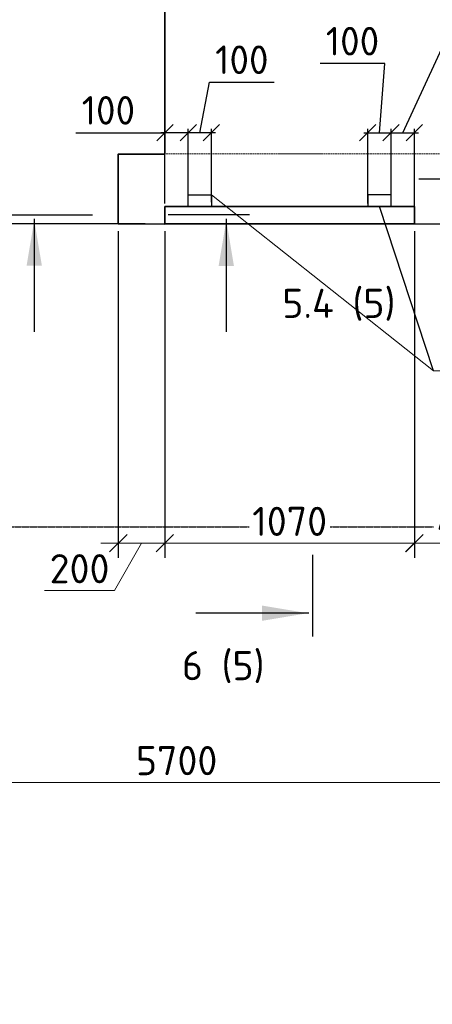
# Model space of a CAD drawing. Header units: millimetres. Extents: x 40580 to 2152466, y -328404 to 177125.
# Tile 52 of 252: x 360833 to 364372, y 148696 to 157147. Entities that reach past the tile are written whole.
import ezdxf
from ezdxf import colors
from ezdxf.entities.mleader import LeaderData, LeaderLine
from ezdxf.enums import TextEntityAlignment as Align
from ezdxf.math import Vec2, Vec3

# ---------------------------------------------------------------- set-up
doc = ezdxf.new("R2010")
doc.units = ezdxf.units.MM
for name, pattern in [('______5', [1100, 800, -100, 100, -100]), ('CENTER', [2, 1.25, -0.25, 0.25, -0.25]), ('HIDDEN', [1, 0.6, -0.4])]:
    doc.linetypes.add(name, pattern=pattern)
for name, color, linetype, lineweight in [('RAZMER', 7, 'Continuous', 9), ('ОСИ', 7, 'CENTER', 15), ('подоснова', 151, 'Continuous', 5), ('Символы 0.20', 250, 'Continuous', 20), ('Столовая Двери и окна', 7, 'Continuous', 15)]:
    doc.layers.add(name, color=color, linetype=linetype, lineweight=lineweight)
doc.layers.add('Стена_ бетон несущ.', color=7, linetype='Continuous', lineweight=70, true_color=0xb4b496)
doc.styles.add('GOST-2.304_Type-B', font='GOST_Common.ttf')
doc.styles.get("Standard").update_dxf_attribs({"font": 'isocpeur.ttf'})
doc.styles.add('ГОСТ', font='isocpeur.ttf')
doc.dimstyles.new('ГОСТ', dxfattribs={"dimscale": 0, "dimtxt": 2.5, "dimasz": 2.5, "dimexe": 1.25, "dimexo": 0.625, "dimtad": 1, "dimdec": 0, "dimtxsty": 'ГОСТ', "dimblk": 'ARCHTICK', "dimcen": 2.5, "dimdle": 1.5, "dimclrd": 256, "dimclre": 256, "dimclrt": 256, "dimadec": 0, "dimazin": 0, "dimtfac": 1, "dimtdec": 0, "dimtmove": 1, "dimatfit": 3, "dimfxl": 2, "dimtfill": 1, "dimlwd": -1, "dimarcsym": 0})
doc.dimstyles.new('Осевые', dxfattribs={"dimscale": 0.7, "dimtxt": 450, "dimasz": 400, "dimexe": 100, "dimexo": 100, "dimgap": 100, "dimtad": 1, "dimdec": 0, "dimzin": 0, "dimdsep": 46, "dimtxsty": 'Standard', "dimblk": 'OBLIQUE', "dimcen": 9, "dimdle": 100, "dimazin": 0, "dimtm": 1e-09, "dimtfac": 1, "dimtdec": 0, "dimtofl": 0, "dimtmove": 0, "dimatfit": 3, "dimfxl": 1, "dimtolj": 1, "dimtzin": 0, "dimarcsym": 0})

# ---------------------------------------------------------------- blocks, each defined once
blk = doc.blocks.new('_ArchTick')
at = {"color": 0, "linetype": 'ByBlock', "const_width": 0.15}
blk.add_lwpolyline([(-0.5, -0.5), (0.5, 0.5)], dxfattribs=at)
blk = doc.blocks.new('*D2323')
at = {"layer": 'Defpoints', "color": 0, "lineweight": 25, "transparency": 16777216}
for p in [(356478.6, 151054.2), (367878.6, 150904.4), (367878.6, 150600.1)]:
    blk.add_point(p, dxfattribs=at)
at = {"layer": 'RAZMER', "lineweight": -2, "transparency": 16777216}
for p, q in [((356478.6, 150991.7), (356478.6, 150475.1)), ((367878.6, 150841.9), (367878.6, 150475.1))]:
    blk.add_line(p, q, dxfattribs=at)
at = {"layer": 'RAZMER', "transparency": 16777216}
blk.add_line((356328.6, 150600.1), (368028.6, 150600.1), dxfattribs=at)
at = {"layer": 'RAZMER', "transparency": 16777216, "xscale": 250, "yscale": 250, "zscale": 250, "rotation": 180}
blk.add_blockref('_ArchTick', (356478.6, 150600.1), dxfattribs=at)
at = {"layer": 'RAZMER', "transparency": 16777216, "xscale": 250, "yscale": 250, "zscale": 250}
blk.add_blockref('_ArchTick', (367878.6, 150600.1), dxfattribs=at)
at = {"layer": 'RAZMER', "transparency": 16777216, "insert": (362178.6, 150787.6), "char_height": 250, "attachment_point": 5, "style": 'ГОСТ', "bg_fill": 3, "box_fill_scale": 1.1, "bg_fill_color": 256, "bg_fill_true_color": 13158600, "bg_fill_transparency": 0}
blk.add_mtext('5700', dxfattribs=at)
blk = doc.blocks.new('_OBLIQUE')
at = {"color": 0, "linetype": 'ByBlock'}
blk.add_line((-0.5, -0.5), (0.5, 0.5), dxfattribs=at)
blk = doc.blocks.new('*D2042')
at = {"layer": 'Defpoints', "color": 0, "lineweight": 25, "transparency": 16777216}
for p in [(363615.6, 158994.4), (358024.3, 155394.4), (361971.1, 155394.4)]:
    blk.add_point(p, dxfattribs=at)
at = {"layer": 'RAZMER', "transparency": 16777216}
blk.add_line((358024.3, 159144.4), (358024.3, 155244.4), dxfattribs=at)
at = {"layer": 'RAZMER', "lineweight": -2, "transparency": 16777216}
for p, q in [((363553.1, 158994.4), (357899.3, 158994.4)), ((361908.6, 155394.4), (357899.3, 155394.4))]:
    blk.add_line(p, q, dxfattribs=at)
at = {"layer": 'RAZMER', "transparency": 16777216, "xscale": 150, "yscale": 150, "zscale": 150}
for p, rotation in [((358024.3, 158994.4), 90), ((358024.3, 155394.4), 270)]:
    blk.add_blockref('_OBLIQUE', p, dxfattribs=dict(at, rotation=rotation))
at = {"layer": 'RAZMER', "transparency": 16777216, "insert": (357836.8, 157194.4), "char_height": 250, "attachment_point": 5, "rotation": 90, "style": 'ГОСТ', "bg_fill": 3, "box_fill_scale": 1.1, "bg_fill_color": 256, "bg_fill_true_color": 13158600, "bg_fill_transparency": 0}
blk.add_mtext('1800', dxfattribs=at)
blk = doc.blocks.new('*D2025')
at = {"layer": 'Defpoints', "color": 0, "lineweight": 25, "transparency": 16777216}
for p in [(364218.8, 155393.5), (365138.6, 155392.8), (364218.8, 152653.6)]:
    blk.add_point(p, dxfattribs=at)
at = {"layer": 'RAZMER', "lineweight": -2, "transparency": 16777216}
for p, q in [((364218.8, 155331), (364218.8, 152528.6)), ((365138.6, 155330.3), (365138.6, 152528.6))]:
    blk.add_line(p, q, dxfattribs=at)
at = {"layer": 'RAZMER', "transparency": 16777216}
blk.add_line((365288.6, 152653.6), (364068.8, 152653.6), dxfattribs=at)
at = {"layer": 'RAZMER', "transparency": 16777216, "xscale": 150, "yscale": 150, "zscale": 150, "rotation": 180}
blk.add_blockref('_OBLIQUE', (364218.8, 152653.6), dxfattribs=at)
at = {"layer": 'RAZMER', "transparency": 16777216, "xscale": 150, "yscale": 150, "zscale": 150}
blk.add_blockref('_OBLIQUE', (365138.6, 152653.6), dxfattribs=at)
at = {"layer": 'RAZMER', "transparency": 16777216, "insert": (364678.7, 152841.1), "char_height": 250, "attachment_point": 5, "style": 'ГОСТ', "bg_fill": 3, "box_fill_scale": 1.1, "bg_fill_color": 256, "bg_fill_true_color": 13158600, "bg_fill_transparency": 0}
blk.add_mtext('460', dxfattribs=at)
blk = doc.blocks.new('*D2023')
at = {"layer": 'Defpoints', "color": 0, "lineweight": 25, "transparency": 16777216}
for p in [(362078.6, 155394.8), (364218.6, 155392.8), (362078.6, 152653.6)]:
    blk.add_point(p, dxfattribs=at)
at = {"layer": 'RAZMER', "lineweight": -2, "transparency": 16777216}
for p, q in [((362078.6, 155332.3), (362078.6, 152528.6)), ((364218.6, 155330.3), (364218.6, 152528.6))]:
    blk.add_line(p, q, dxfattribs=at)
at = {"layer": 'RAZMER', "transparency": 16777216}
blk.add_line((364368.6, 152653.6), (361928.6, 152653.6), dxfattribs=at)
at = {"layer": 'RAZMER', "transparency": 16777216, "xscale": 150, "yscale": 150, "zscale": 150, "rotation": 180}
blk.add_blockref('_OBLIQUE', (362078.6, 152653.6), dxfattribs=at)
at = {"layer": 'RAZMER', "transparency": 16777216, "xscale": 150, "yscale": 150, "zscale": 150}
blk.add_blockref('_OBLIQUE', (364218.6, 152653.6), dxfattribs=at)
at = {"layer": 'RAZMER', "transparency": 16777216, "insert": (363148.6, 152841.1), "char_height": 250, "attachment_point": 5, "style": 'ГОСТ', "bg_fill": 3, "box_fill_scale": 1.1, "bg_fill_color": 256, "bg_fill_true_color": 13158600, "bg_fill_transparency": 0}
blk.add_mtext('1070', dxfattribs=at)
blk = doc.blocks.new('*D2024')
at = {"layer": 'Defpoints', "color": 0, "lineweight": 25, "transparency": 16777216}
for p in [(361678.6, 155394.8), (362078.6, 155394.8), (361678.6, 152653.6)]:
    blk.add_point(p, dxfattribs=at)
at = {"layer": 'RAZMER', "lineweight": -2, "transparency": 16777216}
for p, q in [((361678.6, 155332.3), (361678.6, 152528.6)), ((362078.6, 155332.3), (362078.6, 152528.6))]:
    blk.add_line(p, q, dxfattribs=at)
at = {"layer": 'RAZMER', "transparency": 16777216}
for p, q in [((362228.6, 152653.6), (361528.6, 152653.6)), ((361878.6, 152653.6), (361646.2, 152247.3)), ((361646.2, 152247.3), (361046.2, 152247.3))]:
    blk.add_line(p, q, dxfattribs=at)
at = {"layer": 'RAZMER', "transparency": 16777216, "xscale": 150, "yscale": 150, "zscale": 150}
blk.add_blockref('_OBLIQUE', (362078.6, 152653.6), dxfattribs=at)
at = {"layer": 'RAZMER', "transparency": 16777216, "insert": (361346.2, 152434.8), "char_height": 250, "attachment_point": 5, "style": 'ГОСТ', "bg_fill": 3, "box_fill_scale": 1.1, "bg_fill_color": 256, "bg_fill_true_color": 13158600, "bg_fill_transparency": 0}
blk.add_mtext('200', dxfattribs=at)
at = {"layer": 'RAZMER', "transparency": 16777216, "xscale": 150, "yscale": 150, "zscale": 150, "rotation": 180}
blk.add_blockref('_OBLIQUE', (361678.6, 152653.6), dxfattribs=at)
blk = doc.blocks.new('Разрез_сечение7')
at = {"layer": 'Символы 0.20', "linetype": 'Continuous', "lineweight": 25}
blk.add_line((-5, 0.35), (-5, 10.05), dxfattribs=at)
at = {"layer": 'Символы 0.20', "linetype": 'Continuous', "lineweight": 30}
blk.add_line((-7, 0), (0, 0), dxfattribs=at)
at = {"layer": 'Символы 0.20', "linetype": 'Continuous', "lineweight": 25}
blk.add_solid([(-5, 0.455), (-4.346, 4.361), (-5.654, 4.361)], dxfattribs=at)
at = {"layer": 'Символы 0.20', "style": 'ГОСТ'}
blk.add_attdef('1', text='', height=3.5, dxfattribs=at).set_placement((-9.5, 7.7), align=Align.MIDDLE_CENTER)
blk.add_attdef('2', text='', height=3.5, dxfattribs=at).set_placement((77.855, 1.96), align=Align.MIDDLE_RIGHT)
blk = doc.blocks.new('Разрез_сечение9')
at = {"layer": 'Символы 0.20', "linetype": 'Continuous', "lineweight": 30}
for p, q in [((-7, 0), (0, 0)), ((55.287, 0), (48.287, 0))]:
    blk.add_line(p, q, dxfattribs=at)
at = {"layer": 'Символы 0.20', "linetype": 'Continuous', "lineweight": 25}
for p, q in [((-5, -0.35), (-5, -10.05)), ((53.287, -0.35), (53.287, -10.05))]:
    blk.add_line(p, q, dxfattribs=at)
for points in [[(-5, -0.455), (-4.346, -4.361), (-5.654, -4.361)], [(53.287, -0.459), (52.629, -4.394), (53.946, -4.394)]]:
    blk.add_solid(points, dxfattribs=at)
at = {"layer": 'Символы 0.20', "style": 'ГОСТ'}
blk.add_attdef('1', text='', height=3.5, dxfattribs=at).set_placement((-12.941, -8.276), align=Align.MIDDLE_CENTER)
blk.add_attdef('2', text='', height=3.5, dxfattribs=at).set_placement((68.566, -10.028), align=Align.MIDDLE_RIGHT)
blk = doc.blocks.new('Разрез_сечение8')
at = {"layer": 'Символы 0.20', "linetype": 'Continuous', "lineweight": 30}
for p, q in [((-7, 0), (0, 0)), ((13.474, 0), (6.474, 0))]:
    blk.add_line(p, q, dxfattribs=at)
at = {"layer": 'Символы 0.20', "linetype": 'Continuous', "lineweight": 25}
for p, q in [((-5, -0.35), (-5, -10.05)), ((11.474, -0.35), (11.474, -10.05))]:
    blk.add_line(p, q, dxfattribs=at)
for points in [[(-5, -0.455), (-4.346, -4.361), (-5.654, -4.361)], [(11.474, -0.459), (10.815, -4.394), (12.133, -4.394)]]:
    blk.add_solid(points, dxfattribs=at)
at = {"layer": 'Символы 0.20', "style": 'ГОСТ'}
blk.add_attdef('2', text='', height=3.5, dxfattribs=at).set_placement((19.378, -7.596), align=Align.MIDDLE_RIGHT)
blk.add_attdef('1', text='', height=3.5, dxfattribs=at).set_placement((-12.941, -8.276), align=Align.MIDDLE_CENTER)
blk = doc.blocks.new('_None')
blk = doc.blocks.new('*D2075')
at = {"layer": 'Defpoints', "color": 0, "linetype": 'ByBlock', "lineweight": 25, "ltscale": 13, "transparency": 16777216}
for p in [(362278.5, 156176.3), (362278.5, 155545.2), (362478, 155545.1)]:
    blk.add_point(p, dxfattribs=at)
at = {"layer": 'ОСИ', "color": 0, "linetype": 'ByBlock', "lineweight": -2, "ltscale": 13, "transparency": 16777216}
for p, q in [((362378.3, 156176.3), (362460.3, 156610.5)), ((362460.3, 156610.5), (363016.8, 156610.5)), ((362513, 156176.3), (362243.5, 156176.3)), ((362278.5, 155580.2), (362278.5, 156211.3)), ((362478, 155580.1), (362478, 156211.3))]:
    blk.add_line(p, q, dxfattribs=at)
at = {"layer": 'ОСИ', "color": 0, "linetype": 'ByBlock', "lineweight": -2, "ltscale": 13, "transparency": 16777216, "xscale": 140, "yscale": 140, "zscale": 140, "rotation": 180}
blk.add_blockref('_OBLIQUE', (362278.5, 156176.3), dxfattribs=at)
at = {"layer": 'ОСИ', "color": 0, "linetype": 'ByBlock', "lineweight": -2, "ltscale": 13, "transparency": 16777216, "xscale": 140, "yscale": 140, "zscale": 140}
blk.add_blockref('_OBLIQUE', (362478, 156176.3), dxfattribs=at)
at = {"layer": 'ОСИ', "color": 0, "linetype": 'ByBlock', "ltscale": 13, "transparency": 16777216, "insert": (362738.5, 156803), "char_height": 245, "attachment_point": 5}
blk.add_mtext('\\A1;100', dxfattribs=at)
blk = doc.blocks.new('*D2076')
at = {"layer": 'Defpoints', "color": 0, "linetype": 'ByBlock', "lineweight": 25, "ltscale": 13, "transparency": 16777216}
for p in [(364018.5, 156176.3), (363819, 155535.6), (364018.5, 155535.2)]:
    blk.add_point(p, dxfattribs=at)
at = {"layer": 'ОСИ', "color": 0, "linetype": 'ByBlock', "lineweight": -2, "ltscale": 13, "transparency": 16777216}
for p, q in [((363966, 156769.9), (363409.5, 156769.9)), ((363918.7, 156176.3), (363966, 156769.9)), ((363784, 156176.3), (364053.5, 156176.3)), ((363819, 155570.6), (363819, 156211.3)), ((364018.5, 155570.2), (364018.5, 156211.3))]:
    blk.add_line(p, q, dxfattribs=at)
at = {"layer": 'ОСИ', "color": 0, "linetype": 'ByBlock', "lineweight": -2, "ltscale": 13, "transparency": 16777216, "xscale": 140, "yscale": 140, "zscale": 140, "rotation": 180}
blk.add_blockref('_OBLIQUE', (363819, 156176.3), dxfattribs=at)
at = {"layer": 'ОСИ', "color": 0, "linetype": 'ByBlock', "lineweight": -2, "ltscale": 13, "transparency": 16777216, "xscale": 140, "yscale": 140, "zscale": 140}
blk.add_blockref('_OBLIQUE', (364018.5, 156176.3), dxfattribs=at)
at = {"layer": 'ОСИ', "color": 0, "linetype": 'ByBlock', "ltscale": 13, "transparency": 16777216, "insert": (363687.8, 156962.4), "char_height": 245, "attachment_point": 5}
blk.add_mtext('\\A1;100', dxfattribs=at)
blk = doc.blocks.new('*D2077')
at = {"layer": 'Defpoints', "color": 0, "linetype": 'ByBlock', "lineweight": 25, "ltscale": 13, "transparency": 16777216}
for p in [(364218.6, 156176.3), (364018.5, 155535.2), (364218.6, 155464.3)]:
    blk.add_point(p, dxfattribs=at)
at = {"layer": 'ОСИ', "color": 0, "linetype": 'ByBlock', "lineweight": -2, "ltscale": 13, "transparency": 16777216}
for p, q in [((364118.5, 156176.3), (364507.6, 157016.7)), ((364507.6, 157016.7), (365064.1, 157016.7)), ((363983.5, 156176.3), (364253.6, 156176.3)), ((364018.5, 155570.2), (364018.5, 156211.3)), ((364218.6, 155499.3), (364218.6, 156211.3))]:
    blk.add_line(p, q, dxfattribs=at)
at = {"layer": 'ОСИ', "color": 0, "linetype": 'ByBlock', "lineweight": -2, "ltscale": 13, "transparency": 16777216, "xscale": 140, "yscale": 140, "zscale": 140, "rotation": 180}
blk.add_blockref('_OBLIQUE', (364018.5, 156176.3), dxfattribs=at)
at = {"layer": 'ОСИ', "color": 0, "linetype": 'ByBlock', "lineweight": -2, "ltscale": 13, "transparency": 16777216, "xscale": 140, "yscale": 140, "zscale": 140}
blk.add_blockref('_OBLIQUE', (364218.6, 156176.3), dxfattribs=at)
at = {"layer": 'ОСИ', "color": 0, "linetype": 'ByBlock', "ltscale": 13, "transparency": 16777216, "insert": (364785.9, 157209.2), "char_height": 245, "attachment_point": 5}
blk.add_mtext('\\A1;100', dxfattribs=at)
blk = doc.blocks.new('*D2078')
at = {"layer": 'Defpoints', "color": 0, "linetype": 'ByBlock', "lineweight": 25, "ltscale": 13, "transparency": 16777216}
for p in [(362078.6, 156176.3), (362078.6, 155534.8), (362278.5, 155545.2)]:
    blk.add_point(p, dxfattribs=at)
at = {"layer": 'ОСИ', "color": 0, "linetype": 'ByBlock', "lineweight": -2, "ltscale": 13, "transparency": 16777216}
for p, q in [((361315.8, 156176.3), (362078.6, 156176.3)), ((362313.5, 156176.3), (362043.6, 156176.3)), ((362078.6, 155569.8), (362078.6, 156211.3)), ((362278.5, 155580.2), (362278.5, 156211.3))]:
    blk.add_line(p, q, dxfattribs=at)
at = {"layer": 'ОСИ', "color": 0, "linetype": 'ByBlock', "lineweight": -2, "ltscale": 13, "transparency": 16777216, "xscale": 140, "yscale": 140, "zscale": 140, "rotation": 180}
blk.add_blockref('_OBLIQUE', (362078.6, 156176.3), dxfattribs=at)
at = {"layer": 'ОСИ', "color": 0, "linetype": 'ByBlock', "lineweight": -2, "ltscale": 13, "transparency": 16777216, "xscale": 140, "yscale": 140, "zscale": 140}
blk.add_blockref('_OBLIQUE', (362278.5, 156176.3), dxfattribs=at)
at = {"layer": 'ОСИ', "color": 0, "linetype": 'ByBlock', "ltscale": 13, "transparency": 16777216, "insert": (361594, 156368.8), "char_height": 245, "attachment_point": 5}
blk.add_mtext('\\A1;100', dxfattribs=at)

msp = doc.modelspace()

# ---------------------------------------------------------------- linework, layer by layer
at = {"layer": 'ОСИ', "color": 18, "linetype": '______5', "lineweight": 25, "ltscale": 0.02, "true_color": 0x000000, "transparency": 33554687}
msp.add_line((355002.021, 152794.433), (370007.481, 152794.433), dxfattribs=at)
at = {"layer": 'Стена_ бетон несущ.', "color": 18, "linetype": 'HIDDEN', "lineweight": 0, "ltscale": 10, "true_color": 0x000000, "transparency": 33554687}
msp.add_line((362078.619, 155994.433), (367278.619, 155994.433), dxfattribs=at)
at = {"layer": 'Столовая Двери и окна', "color": 18, "lineweight": 30, "true_color": 0x000000}
msp.add_lwpolyline([(363818.504, 155542.202), (364018.504, 155542.202), (364018.504, 155642.202), (363818.504, 155642.202)], close=True, dxfattribs=at)

# ---------------------------------------------------------------- dimensions: what is measured, and where the dimension line sits
at = {"layer": 'RAZMER', "color": 18, "true_color": 0x000000}
dim = msp.add_linear_dim(base=(367878.619, 150600.138), p1=(356478.619, 151054.225), p2=(367878.619, 150904.408), dimstyle='ГОСТ', override={"dimscale": 0, "dimlfac": 0.5, "dimtix": 0, "dimtofl": 1, "dimtmove": 1, "dimatfit": 3}, dxfattribs=at)
dim.commit()
dim.dimension.update_dxf_attribs({"geometry": '*D2323', "text_midpoint": (362178.619, 150787.638)})
at = {"layer": 'ОСИ', "color": 18, "linetype": 'ByBlock', "ltscale": 13, "true_color": 0x000000}
dim = msp.add_linear_dim(base=(364218.592, 156176.33), p1=(364018.501, 155535.226), p2=(364218.592, 155464.348), angle=180, dimstyle='Осевые', override={"dimtxt": 350, "dimasz": 200, "dimexe": 50, "dimexo": 50, "dimlfac": 0.5, "dimdle": 50, "dimtmove": 1}, dxfattribs=at)
dim.commit()
dim.dimension.update_dxf_attribs({"geometry": '*D2077', "text_midpoint": (364577.643, 157016.726), "dimtype": 160})

# ---------------------------------------------------------------- next in the draw order: dimensions: what is measured, and where the dimension line sits
at = {"layer": 'RAZMER', "color": 18, "true_color": 0x000000}
dim = msp.add_linear_dim(base=(358024.339, 155394.433), p1=(363615.642, 158994.433), p2=(361971.054, 155394.433), angle=90, dimstyle='ГОСТ', override={"dimasz": 1.5, "dimlfac": 0.5, "dimblk1": 'OBLIQUE', "dimblk2": 'OBLIQUE', "dimsah": 1}, dxfattribs=at)
dim.commit()
dim.dimension.update_dxf_attribs({"geometry": '*D2042', "text_midpoint": (357836.839, 157194.433)})
dim = msp.add_linear_dim(base=(364218.789, 152653.553), p1=(365138.619, 155392.847), p2=(364218.789, 155393.453), dimstyle='ГОСТ', override={"dimasz": 1.5, "dimlfac": 0.5, "dimblk1": 'OBLIQUE', "dimblk2": 'OBLIQUE', "dimsah": 1}, dxfattribs=at)
dim.commit()
dim.dimension.update_dxf_attribs({"geometry": '*D2025', "text_midpoint": (364678.704, 152841.053)})

# ---------------------------------------------------------------- next in the draw order: linework, layer by layer
at = {"layer": 'Столовая Двери и окна', "color": 18, "lineweight": 30, "true_color": 0x000000}
msp.add_lwpolyline([(362478.504, 155542.202), (362278.504, 155542.202), (362278.504, 155642.202), (362478.504, 155642.202)], close=True, dxfattribs=at)

# ---------------------------------------------------------------- next in the draw order: dimensions: what is measured, and where the dimension line sits
at = {"layer": 'RAZMER', "color": 18, "true_color": 0x000000}
dim = msp.add_linear_dim(base=(362078.619, 152653.553), p1=(364218.619, 155392.847), p2=(362078.619, 155394.847), dimstyle='ГОСТ', override={"dimasz": 1.5, "dimlfac": 0.5, "dimblk1": 'OBLIQUE', "dimblk2": 'OBLIQUE', "dimsah": 1}, dxfattribs=at)
dim.commit()
dim.dimension.update_dxf_attribs({"geometry": '*D2023', "text_midpoint": (363148.619, 152841.053)})
at = {"layer": 'ОСИ', "color": 18, "linetype": 'ByBlock', "ltscale": 13, "true_color": 0x000000}
for base, p1, p2, picture, middle in [((364018.501, 156176.33), (363818.987, 155535.604), (364018.501, 155535.226), '*D2076', (363896.034, 156769.892)), ((362278.506, 156176.33), (362478.02, 155545.148), (362278.506, 155545.231), '*D2075', (362530.259, 156610.495)), ((362078.619, 156176.33), (362278.506, 155545.231), (362078.619, 155534.793), '*D2078', (361594.024, 156178.955))]:
    dim = msp.add_linear_dim(base=base, p1=p1, p2=p2, angle=180, dimstyle='Осевые', override={"dimtxt": 350, "dimasz": 200, "dimexe": 50, "dimexo": 50, "dimlfac": 0.5, "dimdle": 50, "dimtmove": 1}, dxfattribs=at)
    dim.commit()
    dim.dimension.update_dxf_attribs({"geometry": picture, "text_midpoint": middle, "dimtype": 160})

# ---------------------------------------------------------------- next in the draw order: linework, layer by layer
at = {"layer": 'RAZMER', "color": 18, "true_color": 0x000000}
msp.add_lwpolyline([(362078.619, 155994.433), (361678.619, 155994.433), (361678.619, 155394.433), (362078.619, 155394.433)], dxfattribs=at)
at = {"layer": 'Стена_ бетон несущ.', "color": 18, "linetype": 'Continuous', "lineweight": 35, "true_color": 0x000000, "transparency": 33554687}
msp.add_lwpolyline([(367278.619, 159094.432), (367278.619, 158434.432), (367678.619, 158434.432), (367678.619, 157734.432), (367278.619, 157734.432), (367278.619, 155994.432), (367678.619, 155994.432), (367678.619, 155394.432), (362078.619, 155392.847), (361678.619, 155394.433), (361678.619, 155992.847), (362078.619, 155992.847), (362078.619, 157732.847), (361678.619, 157732.847), (361678.619, 158432.847), (362078.619, 158432.847), (362078.619, 159092.847), (367278.619, 159094.432)], dxfattribs=at)
at = {"layer": 'Столовая Двери и окна', "color": 18, "lineweight": 25, "true_color": 0x000000}
msp.add_line((364383.563, 154131.855), (363918.504, 155542.202), dxfattribs=at)

# ---------------------------------------------------------------- next in the draw order: leaders
at = {"layer": 'подоснова', "color": 18, "ltscale": 0.3, "true_color": 0x000000}
ml = msp.add_multileader_mtext('Standard', dxfattribs=at)
ml.set_content('ЗД-1', color=(0, 0, 0), style='GOST-2.304_Type-B')
ml.set_leader_properties(color=256, linetype='ByLayer', lineweight=15)
ml.set_arrow_properties(name='NONE')
ml.build(insert=Vec2(0, 0))
ml.multileader.update_dxf_attribs({"text_left_attachment_type": 6, "text_right_attachment_type": 6, "dogleg_length": 0.1, "arrow_head_size": 14.4})
ctx = ml.context
ctx.base_point, ctx.char_height, ctx.arrow_head_size, ctx.landing_gap_size, ctx.plane_origin = Vec3(364680.828, 154131.855), 200, 14.4, 16, Vec3(354434.273, 155533.972)
ctx.left_attachment, ctx.right_attachment, ctx.text_align_type = 6, 6, 1
notes = []
notes.append((ctx, [(0, (1, 1, 0), (364383.563, 154131.855), (1, 0), 297.265, [(0, [(362478.02, 155642.202)], 0, [])])]))
ctx.mtext.insert, ctx.mtext.alignment, ctx.mtext.flow_direction = Vec3(364961.828, 154371.855), 2, 5
for ctx, leaders in notes:
    for number, flags, end, landing, length, lines in leaders:
        leader = LeaderData()
        leader.index, (leader.has_last_leader_line, leader.has_dogleg_vector, leader.attachment_direction) = number, flags
        leader.last_leader_point, leader.dogleg_vector, leader.dogleg_length = Vec3(end), Vec3(landing), length
        for number, points, colour, breaks in lines:
            line = LeaderLine()
            line.index, line.vertices, line.color, line.breaks = number, Vec3.list(points), colors.encode_raw_color(colour), breaks
            leader.lines.append(line)
        ctx.leaders.append(leader)

# ---------------------------------------------------------------- next in the draw order: dimensions: what is measured, and where the dimension line sits
at = {"layer": 'RAZMER', "color": 18, "true_color": 0x000000}
dim = msp.add_linear_dim(base=(361678.619, 152653.553), p1=(362078.619, 155394.847), p2=(361678.619, 155394.847), dimstyle='ГОСТ', override={"dimasz": 1.5, "dimlfac": 0.5, "dimblk1": 'OBLIQUE', "dimblk2": 'OBLIQUE', "dimsah": 1}, dxfattribs=at)
dim.commit()
dim.dimension.update_dxf_attribs({"geometry": '*D2024', "text_midpoint": (361583.704, 152247.303), "dimtype": 160})

# ---------------------------------------------------------------- next in the draw order: linework, layer by layer
at = {"layer": 'Стена_ бетон несущ.', "color": 18, "linetype": 'Continuous', "lineweight": 35, "true_color": 0x000000, "transparency": 33554687}
msp.add_lwpolyline([(364218.619, 155394.433), (362078.619, 155394.433), (362078.619, 155542.202), (364218.619, 155542.202)], close=True, dxfattribs=at)

# ---------------------------------------------------------------- next in the draw order: block references
at = {"layer": 'Символы 0.20', "color": 18, "true_color": 0x000000}
ref = msp.add_blockref('Разрез_сечение7', (363348.513, 152552.899), dxfattribs=dict(at, xscale=100, yscale=100, zscale=100, rotation=90))
ref.add_attrib('1', '6 (5)', dxfattribs={"height": 250, "style": 'ГОСТ'}).set_placement((362578.513, 151602.899), align=Align.MIDDLE_CENTER)
ref = msp.add_blockref('Разрез_сечение9', (359428.605, 155778.462), dxfattribs=dict(at, xscale=100, yscale=100, zscale=100))
ref.add_attrib('1', '5.3 (5)', dxfattribs={"height": 250, "style": 'ГОСТ'}).set_placement((358134.524, 154950.839), align=Align.MIDDLE_CENTER)
ref.add_attrib('2', '5.3 (5)', dxfattribs={"height": 250, "style": 'ГОСТ'}).set_placement((366195.571, 155018.865), align=Align.MIDDLE_RIGHT)
ref = msp.add_blockref('Разрез_сечение8', (361457.671, 155471.8), dxfattribs=dict(at, xscale=100, yscale=100, zscale=100))
ref.add_attrib('1', '5.4 (5)', dxfattribs={"height": 250, "style": 'ГОСТ'}).set_placement((360163.59, 154644.176), align=Align.MIDDLE_CENTER)
ref.add_attrib('2', '5.4 (5)', dxfattribs={"height": 250, "style": 'ГОСТ'}).set_placement((364056.103, 154712.202), align=Align.MIDDLE_RIGHT)

# ---------------------------------------------------------------- next in the draw order: texts
at = {"color": 18, "true_color": 0x000000, "insert": (250111.057, 153773.154), "char_height": 200, "attachment_point": 1, "style": 'ГОСТ'}
msp.add_mtext_dynamic_manual_height_columns('\\pi9510.738;{\\H1.5152x;\\P\\pi1000;Общие указания\\P\\pi200;}1.^IРабочая документация разработана в соответствии с заданием на проектирование, требованиями действующих технических регламентов, стандартов, сводов правил и других документов, содержащих установленные требования.\\P2.^IРабочая документация выполнена в соответствии со следующими нормативными и техническими документами:\\P-^IСП 20.13330.2016 "Нагрузки и Воздействия";\\P-^IСП 63.13330.2012 "Бетонные и железобетонные конструкции. Основные положения";\\P-^IСП 22.13330.2016 "Основания зданий и сооружений";\\P-^IСП 45.13330.2012 "Земляные сооружения, основания и фундаменты".\\P3.   За относительную отметку 0,000 принята отметка чистого пола первого этажа.\\P4.^IПеречень видов работ, для которых необходимо составлять акты освидетельствования скрытых работ:\\P-^Iармирование конструкций;\\P-^Iосвидетельствование опалубки перед бетонированием;\\P-^Iвыполнение сварочных работ;\\P-^Iотбор контрольных проб бетона;\\P-^Iсоответствие законченных железобетонных конструкций проекту с отображением качества работ;\\P-^Iустройство монолитных конструкций, выполняемых в зимнее время;  \\P\\pi0;        -    устройство гидроизоляции;\\P\\pi200;-^Iуплотнение грунтов и обратную засыпку.\\PЗапрещается выполнение последующих работ при отсутствии актов освидетельствования предшествующих скрытых работ во всех случаях.\\P\\pi0;        5. Проект рассчитан на производство работ в период положительных температур. В случае выполнения работ при отрицательных температурах необходимо выполнять требования СНиП часть 3 по производству работ и ППР.\\P        6. При минимальной температуре воздуха до минус 15°С допускается:\\P\\pi200;-выдерживание бетона в конструкции методом термоса, при предварительном разогреве бетонной смеси;\\P -форсированный электроразогрев бетона в конструкции с повторным уплотнением.\\PПри минимальной температуре воздуха до минус 25°С допускается:\\P -обогрев бетона в греющей опалубке с помощью низкотемпературных электронагревателей;\\P -электродный сквозной прогрев бетона;\\P -электрообогрев с помощью греющего провода.\\P      7. В процессе бетонирования обеспечить соблюдение защитных слоев и мест положения рабочей арматуры согласно проекту. Величина защитного слоя продольной рабочей арматуры у боковых граней стен монолитных участков должны быть не менее 20мм и не менее диаметра продольной рабочей арматуры конструкции, величина защитного слоя поперечной арматуры - не менее 10 мм\\P      8. Крестовые соединения стержней продольной и поперечной арматуры, соединение стержней продольной арматуры по длине выполнить вязкой отожженой проволокой диаметром 2,0-3,0 мм', width=17710.69822, gutter_width=5800, heights=[13133.416], dxfattribs=at)

doc.saveas('drawing.dxf')
